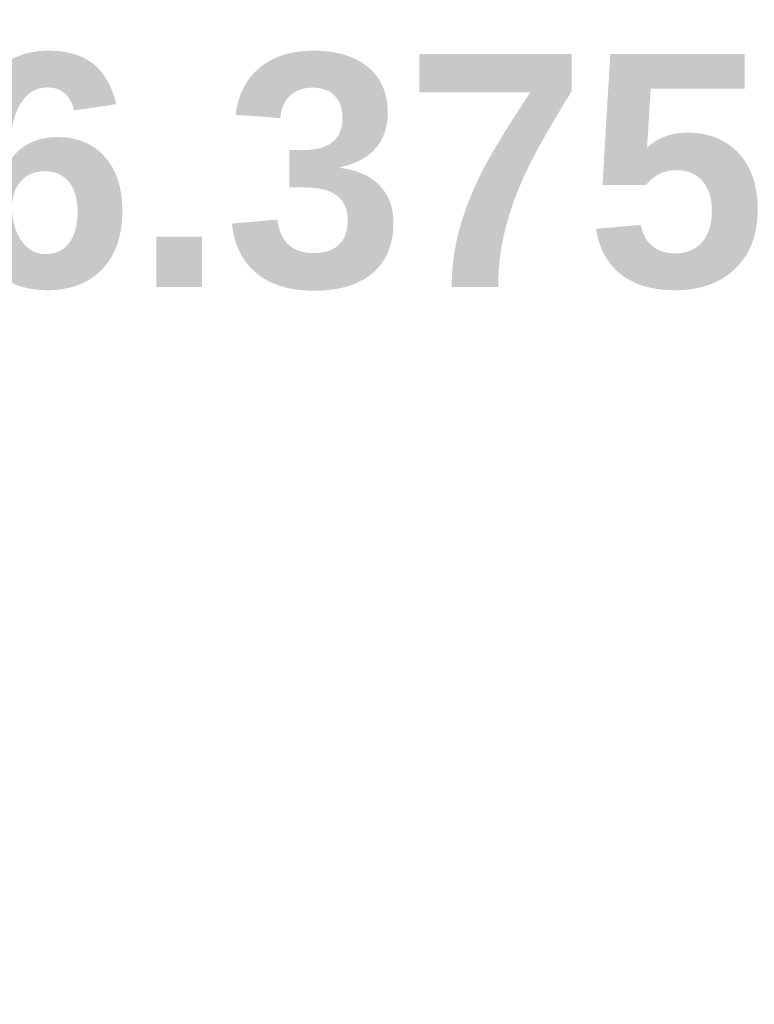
# Model space of a CAD drawing. Header units: inches. Extents: x 0 to 160, y -11 to 104.
# Tile 105 of 121: x 116.39 to 120.03, y 84.95 to 89.83. Entities that reach past the tile are written whole.
import ezdxf

# ---------------------------------------------------------------- set-up
doc = ezdxf.new("R2010")
doc.units = ezdxf.units.IN
doc.header["$LTSCALE"] = 9.614827
doc.header["$MEASUREMENT"] = 0
doc.layers.add('Dimensions(ANSI)', color=7, linetype='Continuous', lineweight=25)
doc.styles.add('Dimension-ANSI', font='arialbd.ttf')
doc.dimstyles.new('INCH-ANSI', dxfattribs={"dimscale": 9.614827, "dimtxt": 0.12, "dimasz": 0.098425, "dimexe": 0.04, "dimexo": 0.04, "dimgap": 0.031496, "dimtad": 0, "dimtih": 1, "dimtoh": 1, "dimdec": 3, "dimzin": 0, "dimdsep": 46, "dimtxsty": 'Dimension-ANSI', "dimcen": 0.09, "dimdle": 0.312, "dimclrd": 179, "dimclre": 179, "dimclrt": 7, "dimadec": 1, "dimazin": 0, "dimtfac": 1, "dimtdec": 3, "dimtofl": 0, "dimtmove": 0, "dimatfit": 3, "dimfxl": 1, "dimtolj": 1, "dimtzin": 4, "dimlwd": 25, "dimlwe": 25, "dimarcsym": 0})

# ---------------------------------------------------------------- blocks, each defined once
blk = doc.blocks.new('*D20')
at = {"layer": 'Defpoints', "color": 0, "linetype": 'Continuous', "transparency": 16777216}
for p in [(113.6978, 89.073), (114.8965, 89.073), (112.7434, 22.0129)]:
    blk.add_point(p, dxfattribs=at)
at = {"layer": 'Dimensions(ANSI)', "color": 179, "linetype": 'Continuous', "lineweight": 25, "true_color": 0x262658, "transparency": 16777216}
blk.add_line((114.0824, 89.073), (114.8965, 89.073), dxfattribs=at)
at = {"layer": 'Dimensions(ANSI)', "color": 7, "linetype": 'Continuous', "lineweight": 25, "transparency": 16777216, "insert": (117.6249, 89.073), "char_height": 1.15378, "attachment_point": 5, "style": 'Dimension-ANSI'}
blk.add_mtext('\\A1;46.375', dxfattribs=at)

msp = doc.modelspace()

# ---------------------------------------------------------------- dimensions: what is measured, and where the dimension line sits
at = {"layer": 'Dimensions(ANSI)', "color": 179, "linetype": 'Continuous', "lineweight": 25, "true_color": 0x262658}
dim = msp.add_ordinate_dim(feature_location=(113.6978, 89.073), offset=(1.1987, 0), dtype=0, origin=(112.7434, 22.0129), dimstyle='INCH-ANSI', override={"dimgap": 0.031496, "dimtad": 0, "dimdec": 3, "dimlfac": 0.691543, "dimtol": 0, "dimlim": 0, "dimtp": 0, "dimtm": 0, "dimtdec": 3}, dxfattribs=at)
dim.commit()
dim.dimension.update_dxf_attribs({"geometry": '*D20', "text_midpoint": (117.6249, 89.073)})

doc.saveas('drawing.dxf')
